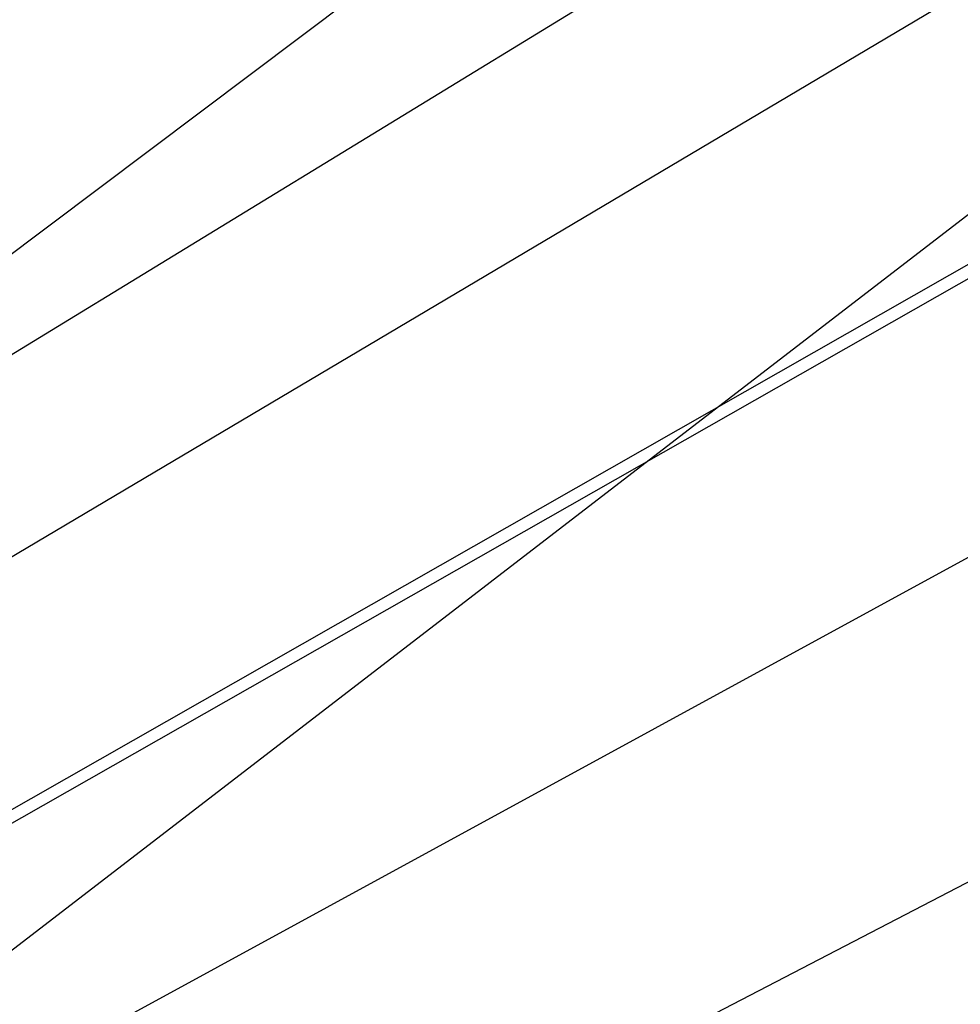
# Model space of a CAD drawing. Extents: x 0 to 901, y 0 to 72.
# Tile 129 of 256: x 448.84811 to 448.8516, y 61.25611 to 61.25976. Entities that reach past the tile are written whole.
import ezdxf

# ---------------------------------------------------------------- set-up
doc = ezdxf.new("R2010")
doc.units = 0
doc.header["$LTSCALE"] = 25.4
doc.layers.get('0').update_dxf_attribs({"color": 13, "linetype": 'CONTINUOUS'})

# ---------------------------------------------------------------- blocks, each defined once
blk = doc.blocks.new('PIN-LED-M-8128_STL')
at = {"color": 0}
for p, q in [((10.929142, 453.657135, 63.6951866), (11.1116762, 453.3226624, 63.4789848)), ((10.929142, 453.657135, 63.6951866), (11.1116762, 453.3226624, 63.4789848)), ((10.9227953, 453.6546021, 64.3947067), (11.1116838, 453.3226624, 64.1789856)), ((10.9227953, 453.6546021, 64.3947067), (11.1116838, 453.3226624, 64.1789856)), ((11.1116762, 453.3226624, 62.7789841), (10.9163589, 453.6520691, 62.9942207)), ((11.1116762, 453.3226624, 62.7789841), (10.9163589, 453.6520691, 62.9942207)), ((10.9115152, 453.650177, 59.4938545), (11.1116762, 453.3226624, 59.2789841)), ((10.9115152, 453.650177, 59.4938545), (11.1116762, 453.3226624, 59.2789841)), ((11.1157675, 453.3244019, 1.6860313), (10.8797855, 453.6383057, 1.4608195)), ((11.1157675, 453.3244019, 1.6860313), (10.8797855, 453.6383057, 1.4608195)), ((10.8780937, 453.6376953, 61.5913239), (11.1182108, 453.32547, 61.3793831)), ((10.8780937, 453.6376953, 61.5913239), (11.1182108, 453.32547, 61.3793831)), ((11.0241537, 453.491333, 62.5812263), (11.1116848, 453.3226624, 62.6914864)), ((11.0241537, 453.491333, 62.5812263), (11.1116848, 453.3226624, 62.6914864)), ((11.017169, 453.4884338, 63.9807549), (11.1116781, 453.3226624, 64.0914841)), ((11.017169, 453.4884338, 63.9807549), (11.1116781, 453.3226624, 64.0914841))]:
    blk.add_line(p, q, dxfattribs=at)
mesh = blk.add_polyface(dxfattribs=at)
corners = [(11.203413, 453.3647156, 60.6846046), (11.107358, 453.7418518, 60.9087486), (11.0366411, 453.7049255, 60.9033546)]
mesh.append_faces([[corners[k] for k in face] for face in [(0, 1, 2)]], dxfattribs={"color": 0})
mesh = blk.add_polyface(dxfattribs=at)
corners = [(11.2641115, 453.3957825, 59.2883301), (11.0855465, 453.72995, 59.5070801), (11.158247, 453.3432922, 59.2818336)]
mesh.append_faces([[corners[k] for k in face] for face in [(0, 1, 2)]], dxfattribs={"color": 0})
mesh = blk.add_polyface(dxfattribs=at)
corners = [(11.2021456, 453.3640747, 0.9914658), (10.947278, 453.6645203, 0.7658517), (11.0444956, 453.7088013, 0.7734238)]
mesh.append_faces([[corners[k] for k in face] for face in [(0, 1, 2)]], dxfattribs={"color": 0})
mesh = blk.add_polyface(dxfattribs=at)
corners = [(11.3094292, 453.4207764, 0.998511), (11.2021456, 453.3640747, 0.9914658), (11.0444956, 453.7088013, 0.7734238)]
mesh.append_faces([[corners[k] for k in face] for face in [(0, 1, 2)]], dxfattribs={"color": 0})

msp = doc.modelspace()

# ---------------------------------------------------------------- block references
at = {"color": 250, "rotation": 270}
msp.add_blockref('PIN-LED-M-8128_STL', (-4.5156512, 72.3450928, -0.2648032), dxfattribs=at)

doc.saveas('drawing.dxf')
